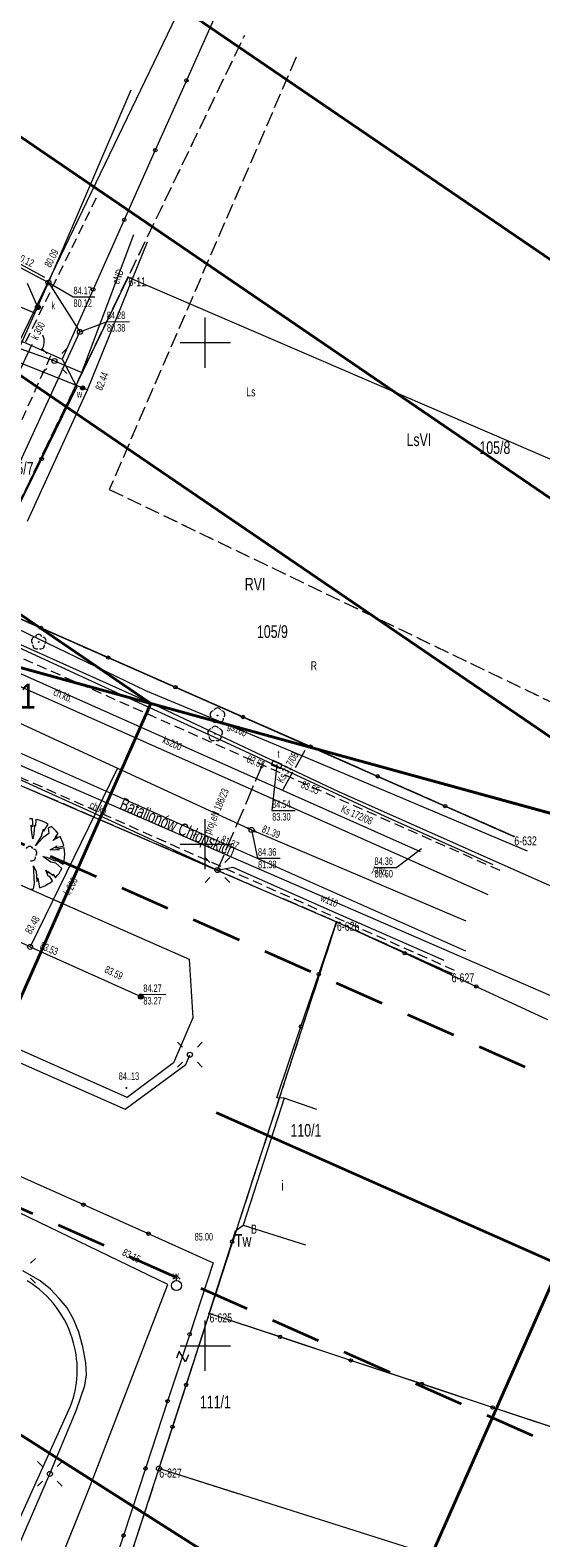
# Model space of a CAD drawing. Header units: metres. Extents: x -1013 to 1491576, y -5789570 to 1032.
# Tile 57 of 62: x 131 to 182, y -104 to 46. Entities that reach past the tile are written whole.
import ezdxf
from ezdxf.xclip import XClip

# ---------------------------------------------------------------- set-up
doc = ezdxf.new("R2010")
doc.units = ezdxf.units.M
doc.header["$MEASUREMENT"] = 0
doc.header["$XCLIPFRAME"] = 0
for name, pattern in [('2_KTCR02', [1.5, 1, -0.5]), ('4_SUPE_P_01', [2.5, 2, -0.5]), ('4_SUPK_P_01', [2.5, 2, -0.5]), ('GUK', [2, 1.5, -0.5]), ('GUZ', [1, 0.5, -0.5]), ('Przerywana długa', [7.8, 5, -2.8])]:
    doc.linetypes.add(name, pattern=pattern)
doc.layers.add('700-L Mapa 1_1000 dwg', color=7, linetype='Continuous')
for name, color, linetype, lineweight in [('703-L Płaszczyzny podejścia 2D3', 152, 'Continuous', 30), ('703-L Płaszczyzny podejścia 2D38', 171, 'Continuous', 35), ('704-L Płaszczyzny podejścia 3D38', 171, 'Continuous', 35), ('708-L Opisy_ numeracja obiektów85', 1, 'Continuous', 25), ('721-L Obiekty_Rośliny1', 7, 'Continuous', 13), ('ex_02_DXF_MZ_5_Dzialki7', 9, 'Continuous', 18), ('ex_02_DXF_MZ_5_EGBB_E_T_07', 9, 'Continuous', 18), ('ex_02_DXF_MZ_5_EGBB_L_07', 9, 'Continuous', 18), ('ex_02_DXF_MZ_5_K1_BDOT_T_77', 9, 'Continuous', 18), ('ex_02_DXF_MZ_5_K1_BDOT_T_97', 9, 'Continuous', 18), ('ex_02_DXF_MZ_5_Kontury3', 9, 'Continuous', 18), ('ex_02_DXF_MZ_5_KTCR_D_L_17', 9, 'Continuous', 18), ('ex_02_DXF_MZ_5_KTCR_E_T_17', 9, 'Continuous', 18), ('ex_02_DXF_MZ_5_KTCR_L_17', 9, 'Continuous', 18), ('ex_02_DXF_MZ_5_KTJZ_E_T_07', 9, 'Continuous', 18), ('ex_02_DXF_MZ_5_KTKR_D_L_07', 9, 'Continuous', 18), ('ex_02_DXF_MZ_5_KTKR_L_07', 9, 'Continuous', 18), ('ex_02_DXF_MZ_5_KTOK_L_47', 9, 'Continuous', 18), ('ex_02_DXF_MZ_5_KTUL_E_T_07', 9, 'Continuous', 18), ('ex_02_DXF_MZ_5_Numery_dzialek7', 9, 'Continuous', 18), ('ex_02_DXF_MZ_5_Numery_konturow3', 9, 'Continuous', 18), ('ex_02_DXF_MZ_5_Numery_punktow7', 9, 'Continuous', 18), ('ex_02_DXF_MZ_5_Numery_uzytkow3', 9, 'Continuous', 18), ('ex_02_DXF_MZ_5_OBOP_T_13', 9, 'Continuous', 18), ('ex_02_DXF_MZ_5_Podzial_sekcyjny_krzyze7', 9, 'Continuous', 18), ('ex_02_DXF_MZ_5_Punkty7', 9, 'Continuous', 18), ('ex_02_DXF_MZ_5_RTPW_T_17', 9, 'Continuous', 18), ('ex_02_DXF_MZ_5_SUPE_D_L_31', 9, 'Continuous', 18), ('ex_02_DXF_MZ_5_SUPE_E_T_31', 9, 'Continuous', 18), ('ex_02_DXF_MZ_5_SUPG_E_T_27', 9, 'Continuous', 18), ('ex_02_DXF_MZ_5_SUPG_L_252', 9, 'Continuous', 18), ('ex_02_DXF_MZ_5_SUPK_D_L_434', 9, 'Continuous', 18), ('ex_02_DXF_MZ_5_SUPK_E_T_434', 9, 'Continuous', 18), ('ex_02_DXF_MZ_5_SUPK_L_434', 9, 'Continuous', 18), ('ex_02_DXF_MZ_5_SUPP_E_T_21', 9, 'Continuous', 18), ('ex_02_DXF_MZ_5_SUPP_E_T_434', 9, 'Continuous', 18), ('ex_02_DXF_MZ_5_SUPP_L_21', 9, 'Continuous', 18), ('ex_02_DXF_MZ_5_SUPP_L_434', 9, 'Continuous', 18), ('ex_02_DXF_MZ_5_SUPT_D_L_030', 9, 'Continuous', 18), ('ex_02_DXF_MZ_5_SUPW_D_L_05', 9, 'Continuous', 18), ('ex_02_DXF_MZ_5_SUPW_E_T_05', 9, 'Continuous', 18), ('ex_02_DXF_MZ_5_SUPW_L_05', 9, 'Continuous', 18), ('ex_02_DXF_MZ_5_SUSM_D_T_07', 9, 'Continuous', 18), ('ex_02_DXF_MZ_5_SUSM_D_T_37', 9, 'Continuous', 18), ('ex_02_DXF_MZ_5_SUTK_T_034', 9, 'Continuous', 18), ('ex_02_DXF_MZ_5_SUTT_T_030', 9, 'Continuous', 18), ('ex_02_DXF_MZ_5_SUTW_T_05', 9, 'Continuous', 18), ('ex_02_DXF_MZ_5_SUUK_D_T_234', 9, 'Continuous', 18), ('ex_02_DXF_MZ_5_SUUK_D_T_97', 9, 'Continuous', 18), ('ex_02_DXF_MZ_5_SUUK_E_T_77', 9, 'Continuous', 18), ('ex_02_DXF_MZ_5_SUUT_D_T_130', 9, 'Continuous', 18), ('ex_02_DXF_MZ_5_SUUT_E_T_930', 9, 'Continuous', 18), ('ex_02_DXF_MZ_5_SUUW_D_T_07', 9, 'Continuous', 18), ('ex_02_DXF_MZ_5_SUUW_D_T_77', 9, 'Continuous', 18), ('ex_02_DXF_MZ_5_SUUW_E_T_117', 9, 'Continuous', 18), ('ex_02_DXF_MZ_5_SUUW_E_T_57', 9, 'Continuous', 18), ('ex_02_DXF_MZ_5_Uzytki3', 9, 'Continuous', 18)]:
    doc.layers.add(name, color=color, linetype=linetype, lineweight=lineweight)
doc.styles.add('STYL_AUTOMATYCZNY_1', font='arial.ttf', dxfattribs={"width": 0.7})
doc.styles.add('STYL_AUTOMATYCZNY_3', font='ARIALN.TTF')

# ---------------------------------------------------------------- blocks, each defined once
blk = doc.blocks.new('Rysunek_1_5', base_point=(-7447251.91, -5789835.33))
at = {"layer": 'ex_02_DXF_MZ_5_Dzialki7', "color": 9, "linetype": 'Continuous', "lineweight": 18}
for p, q in [((170.06, 98.81), (118.53, -8)), ((-42.33, 44.71), (161.19, -43.07)), ((140.38, 21.19), (124.93, -10.81)), ((140.38, 21.19), (194.07, -1.93)), ((124.93, -10.81), (178.88, -34.55)), ((161.19, -43.07), (148.48, -82.11)), ((161.19, -43.07), (172.64, -48.21)), ((148.48, -82.11), (143.46, -97.58)), ((205.08, -100.89), (148.48, -82.11)), ((143.46, -97.58), (138.45, -112.91)), ((200.49, -115.64), (143.46, -97.58))]:
    blk.add_line(p, q, dxfattribs=at)
at = {"layer": 'ex_02_DXF_MZ_5_EGBB_L_07', "color": 9, "linetype": 'Continuous', "lineweight": 18}
for p, q in [((155.97, -60.65), (151.87, -73.32)), ((159.2, -61.78), (155.97, -60.65)), ((151.87, -73.32), (158.09, -75.29)), ((143.46, -97.58), (138.45, -112.91)), ((151.36, -100.09), (143.46, -97.58))]:
    blk.add_line(p, q, dxfattribs=at)
at = {"layer": 'ex_02_DXF_MZ_5_K1_BDOT_T_77', "color": 9, "linetype": 'Continuous', "lineweight": 18}
blk.add_arc((130.52, 14.77), 1.5, 325.5222, 25.5226, dxfattribs=at)
at = {"layer": 'ex_02_DXF_MZ_5_K1_BDOT_T_97', "color": 9, "linetype": 'Continuous', "lineweight": 18}
for p, q in [((145.48, -85.87), (145.2, -86.56)), ((146.12, -86.94), (145.48, -85.87)), ((146.41, -86.24), (146.12, -86.94))]:
    blk.add_line(p, q, dxfattribs=at)
at = {"layer": 'ex_02_DXF_MZ_5_Kontury3', "color": 9, "linetype": 'GUK', "lineweight": 18}
for p, q in [((124.93, -10.82), (152.02, 45.32)), ((157.16, 43.12), (138.51, 0.04)), ((138.51, 0.04), (184.7, -22.17)), ((178.88, -34.55), (124.93, -10.82)), ((102.61, -17.79), (161.19, -43.06)), ((161.19, -43.06), (148.48, -82.11)), ((161.19, -43.06), (172.64, -48.2)), ((148.48, -82.11), (143.46, -97.58)), ((143.46, -97.58), (138.45, -112.91))]:
    blk.add_line(p, q, dxfattribs=at)
at = {"layer": 'ex_02_DXF_MZ_5_KTCR_D_L_17', "color": 9, "linetype": '2_KTCR02', "lineweight": 18}
for p, q in [((130.17, 14.74), (137.42, 29.52)), ((128.57, 4.27), (132.78, 13.6))]:
    blk.add_line(p, q, dxfattribs=at)
at = {"layer": 'ex_02_DXF_MZ_5_KTCR_L_17', "color": 9, "linetype": '2_KTCR02', "lineweight": 18}
for p, q in [((177.5, -37.96), (124.36, -14.39)), ((172.96, -47.92), (120.12, -24.46))]:
    blk.add_line(p, q, dxfattribs=at)
at = {"layer": 'ex_02_DXF_MZ_5_KTKR_D_L_07', "color": 9, "linetype": 'Continuous', "lineweight": 18}
for p, q in [((130.77, 14.49), (120.09, -8.4)), ((114.12, -32.59), (146.47, -46.81)), ((140.3, -60.58), (107.79, -46.19)), ((146.47, -46.81), (146.84, -52.66)), ((146.84, -52.66), (144.93, -57.12)), ((144.93, -57.12), (140.3, -60.58)), ((116.91, -130.48), (134.64, -91.37))]:
    blk.add_line(p, q, dxfattribs=at)
for centre, radius, start, end in [((125, -87.67), 10.28, 14.6748, 58.8928), ((125.17, -87.75), 10.14, 339.0713, 15.3848)]:
    blk.add_arc(centre, radius, start, end, dxfattribs=at)
at = {"layer": 'ex_02_DXF_MZ_5_KTKR_L_07', "color": 9, "linetype": 'Continuous', "lineweight": 18}
for p, q in [((176.3, -40.39), (123.37, -16.85)), ((121.11, -22.47), (174.05, -45.98))]:
    blk.add_line(p, q, dxfattribs=at)
at = {"layer": 'ex_02_DXF_MZ_5_KTOK_L_47', "color": 9, "linetype": 'Continuous', "lineweight": 18}
for p, q in [((149.3, 47.75), (146.2, 40.81)), ((146.2, 40.81), (143.1, 33.86)), ((143.1, 33.86), (140, 26.91)), ((140, 26.91), (136.9, 19.97)), ((136.9, 19.97), (133.8, 13.02)), ((127.48, 15.81), (133.8, 13.02)), ((133.8, 13.02), (135.28, 10.24)), ((131.76, 3.08), (135.28, 10.24)), ((128.24, -4.08), (131.76, 3.08)), ((131.66, -13.77), (124.93, -10.81)), ((138.39, -16.73), (131.66, -13.77)), ((145.11, -19.69), (138.39, -16.73)), ((151.84, -22.65), (145.11, -19.69)), ((158.57, -25.61), (151.84, -22.65)), ((165.29, -28.57), (158.57, -25.61)), ((172.02, -31.53), (165.29, -28.57)), ((178.88, -34.55), (172.02, -31.53)), ((159.41, -48.29), (161.19, -43.06)), ((161.19, -43.06), (168, -46.21)), ((168, -46.21), (175.12, -49.51)), ((157.63, -53.51), (159.41, -48.29)), ((175.12, -49.51), (182.23, -52.8)), ((155.21, -60.61), (157.63, -53.51)), ((155.97, -60.65), (155.21, -60.61)), ((129.45, -68.38), (135.92, -71.27)), ((135.92, -71.27), (142.4, -74.16)), ((151.11, -73.87), (151.87, -73.32)), ((142.4, -74.16), (148.87, -77.06)), ((148.48, -82.11), (150.76, -74.96)), ((150.76, -74.96), (151.11, -73.87)), ((148.87, -77.06), (146.53, -84.18)), ((148.48, -82.11), (146.17, -89.24)), ((155.55, -84.45), (148.48, -82.11)), ((146.53, -84.18), (144.33, -90.87)), ((162.62, -86.8), (155.55, -84.45)), ((169.69, -89.14), (162.62, -86.8)), ((146.17, -89.24), (144.81, -93.41)), ((176.75, -91.49), (169.69, -89.14)), ((144.33, -90.87), (142.13, -97.56)), ((183.82, -93.83), (176.75, -91.49)), ((144.81, -93.41), (143.46, -97.58)), ((142.13, -97.56), (139.93, -104.25)), ((139.93, -104.25), (137.73, -110.94))]:
    blk.add_line(p, q, dxfattribs=at)
for centre in [(146.2, 40.81), (143.1, 33.86), (140, 26.91), (136.9, 19.97), (131.76, 3.08), (131.66, -13.77), (138.39, -16.73), (145.11, -19.69), (151.84, -22.65), (158.57, -25.61), (165.29, -28.57), (172.02, -31.53), (168, -46.21), (159.41, -48.29), (175.12, -49.51), (157.63, -53.51), (135.92, -71.27), (142.4, -74.16), (150.76, -74.96), (146.53, -84.18), (155.55, -84.45), (162.62, -86.8), (146.17, -89.24), (169.69, -89.14), (144.33, -90.87), (176.75, -91.49), (144.81, -93.41), (142.13, -97.56), (139.93, -104.25)]:
    blk.add_circle(centre, 0.17, dxfattribs=at)
at = {"layer": 'ex_02_DXF_MZ_5_OBOP_T_13', "color": 9, "linetype": 'Continuous', "lineweight": 18}
for centre in [(131.46, -15.18), (149.31, -22.5), (149.07, -24.33)]:
    blk.add_circle(centre, 0.045, dxfattribs=at)
for centre, start, end in [((131.11, -15.06), 102.1445, 221.86), ((131.46, -14.8), 30.1401, 149.8599), ((131.82, -15.06), 318.14, 77.8555), ((131.24, -15.48), 174.1482, 293.8542), ((131.68, -15.48), 246.1458, 5.8518), ((148.95, -22.39), 102.1445, 221.86), ((149.31, -22.13), 30.1401, 149.8599), ((149.66, -22.39), 318.14, 77.8555), ((148.71, -24.21), 102.1445, 221.86), ((149.09, -22.81), 174.1482, 293.8542), ((149.07, -23.95), 30.1401, 149.8599), ((149.53, -22.81), 246.1458, 5.8518), ((149.43, -24.21), 318.14, 77.8555), ((148.85, -24.63), 174.1482, 293.8542), ((149.29, -24.63), 246.1458, 5.8518), ((130.55, -35.94), 30.1401, 149.8599), ((130.91, -36.2), 318.14, 77.8555), ((130.77, -36.62), 246.1458, 5.8518)]:
    blk.add_arc(centre, 0.375, start, end, dxfattribs=at)
at = {"layer": 'ex_02_DXF_MZ_5_Podzial_sekcyjny_krzyze7', "color": 9, "linetype": 'Continuous', "lineweight": 18}
for p, q in [((148.09, 12.17), (148.09, 17.17)), ((145.59, 14.67), (150.59, 14.67)), ((148.09, -37.83), (148.09, -32.83)), ((145.59, -35.33), (150.59, -35.33)), ((148.09, -87.83), (148.09, -82.83)), ((145.59, -85.33), (150.59, -85.33))]:
    blk.add_line(p, q, dxfattribs=at)
at = {"layer": 'ex_02_DXF_MZ_5_Punkty7', "color": 9, "linetype": 'Continuous', "lineweight": 18}
for centre, radius in [((140.38, 21.19), 0.045), ((178.88, -34.55), 0.045), ((161.19, -43.07), 0.045), ((172.64, -48.21), 0.045), ((148.48, -82.11), 0.045), ((143.46, -97.58), 0.25)]:
    blk.add_circle(centre, radius, dxfattribs=at)
at = {"layer": 'ex_02_DXF_MZ_5_RTPW_T_17', "color": 9, "linetype": 'Continuous', "lineweight": 18}
blk.add_circle((140.23, -59.64), 0.045, dxfattribs=at)
at = {"layer": 'ex_02_DXF_MZ_5_SUPE_D_L_31', "color": 9, "linetype": 'Continuous', "lineweight": 18}
for p, q in [((135.77, 11.68), (140.97, 25.44)), ((123.6, 16.23), (133.03, 12.84)), ((133.03, 12.84), (135.77, 11.68)), ((124.56, -26.58), (131.7, -29.86)), ((131.7, -29.86), (138.68, -33.01)), ((138.68, -33.01), (149.3, -37.91)), ((149.3, -37.91), (150.83, -37.64)), ((150.83, -37.64), (161.05, -42.15)), ((161.05, -42.15), (171.9, -46.88)), ((123.48, -54.42), (140.09, -61.74)), ((146.15, -57.29), (146.55, -56.32)), ((140.09, -61.74), (146.15, -57.29)), ((131.61, -78.87), (129.89, -77.87)), ((132.63, -79.7), (131.61, -78.87)), ((133.5, -80.63), (132.63, -79.7)), ((134.31, -81.56), (133.5, -80.63)), ((134.93, -82.69), (134.31, -81.56)), ((135.47, -83.97), (134.93, -82.69)), ((135.88, -85.43), (135.47, -83.97)), ((136.16, -87.04), (135.88, -85.43)), ((136.24, -88.24), (136.16, -87.04)), ((136.05, -89.31), (136.24, -88.24)), ((135.25, -91.73), (136.05, -89.31)), ((132.58, -98.11), (135.25, -91.73)), ((122.69, -120.76), (132.58, -98.11))]:
    blk.add_line(p, q, dxfattribs=at)
at = {"layer": 'ex_02_DXF_MZ_5_SUPG_L_252', "color": 9, "linetype": 'Continuous', "lineweight": 18}
for p, q in [((142.16, -20.03), (125.89, -12.19)), ((155.98, -25.78), (142.16, -20.03)), ((180.24, -36.04), (155.98, -25.78))]:
    blk.add_line(p, q, dxfattribs=at)
at = {"layer": 'ex_02_DXF_MZ_5_SUPK_D_L_434', "color": 9, "linetype": 'Continuous', "lineweight": 18}
for p, q in [((132.44, 20.65), (140.7, 39.89)), ((132.07, 21.17), (117.92, 28.82)), ((131.09, 17.6), (109.3, 26.8)), ((124.23, 24.99), (132.44, 20.65)), ((127.6, 9.84), (132.44, 20.65)), ((132.44, 20.65), (135.57, 15.74)), ((124.99, -7.21), (135.57, 15.74)), ((115.61, -16.82), (139.31, -27.74)), ((139.31, -27.74), (130.61, -45.57)), ((139.31, -27.74), (152.7, -33.91)), ((152.7, -33.91), (174.07, -42.99)), ((130.61, -45.57), (112.58, -37.25)), ((130.61, -45.57), (141.66, -50.53))]:
    blk.add_line(p, q, dxfattribs=at)
at = {"layer": 'ex_02_DXF_MZ_5_SUPK_L_434', "color": 9, "linetype": 'Continuous', "lineweight": 18}
blk.add_line((169.55, -36.1), (126.43, -16.9), dxfattribs=at)
at = {"layer": 'ex_02_DXF_MZ_5_SUPP_L_21', "color": 9, "linetype": '4_SUPE_P_01', "lineweight": 18}
blk.add_line((153.85, -27.23), (149.3, -37.88), dxfattribs=at)
at = {"layer": 'ex_02_DXF_MZ_5_SUPP_L_434', "color": 9, "linetype": '4_SUPK_P_01', "lineweight": 18}
blk.add_line((155.86, -29.88), (158.29, -25.49), dxfattribs=at)
at = {"layer": 'ex_02_DXF_MZ_5_SUPT_D_L_030', "color": 9, "linetype": 'Continuous', "lineweight": 18}
for p, q in [((138.04, -19.67), (105.4, -4.68)), ((126.34, -13.93), (143.04, -21.45)), ((150.12, -25.21), (138.04, -19.67)), ((143.04, -21.45), (161.39, -30.08)), ((166.02, -32.57), (150.12, -25.21)), ((161.39, -30.08), (196.91, -45.87)), ((176.8, -37.39), (166.02, -32.57))]:
    blk.add_line(p, q, dxfattribs=at)
at = {"layer": 'ex_02_DXF_MZ_5_SUPW_D_L_05', "color": 9, "linetype": 'Continuous', "lineweight": 18}
for p, q in [((136.34, 9.96), (142.31, 24.71)), ((136.34, 9.96), (129.24, 12.79)), ((130.36, -3.13), (136.34, 9.96)), ((144.35, -79.22), (127.52, -71.12)), ((136.64, -99.23), (144.35, -79.22)), ((129.98, -115.84), (136.64, -99.23))]:
    blk.add_line(p, q, dxfattribs=at)
at = {"layer": 'ex_02_DXF_MZ_5_SUPW_L_05', "color": 9, "linetype": 'Continuous', "lineweight": 18}
blk.add_line((199.66, -57.89), (118.11, -22.48), dxfattribs=at)
at = {"layer": 'ex_02_DXF_MZ_5_SUSM_D_T_07', "color": 9, "linetype": 'Continuous', "lineweight": 18}
for p, q in [((132.28, 13.59), (131.79, 14.08)), ((133.77, 13.59), (134.26, 14.08)), ((132.28, 12.1), (131.79, 11.61)), ((133.77, 12.1), (134.26, 11.61)), ((148.55, -37.16), (148.06, -36.67)), ((150.04, -37.16), (150.53, -36.67)), ((148.55, -38.65), (148.06, -39.14)), ((150.04, -38.65), (150.53, -39.14)), ((145.81, -55.57), (145.32, -55.08)), ((147.3, -55.57), (147.79, -55.08)), ((145.81, -57.06), (145.32, -57.55)), ((147.3, -57.06), (147.79, -57.55)), ((130.64, -77.12), (131.13, -76.63)), ((130.64, -78.61), (131.13, -79.1)), ((131.83, -97.37), (131.34, -96.87)), ((133.32, -97.37), (133.81, -96.87)), ((131.83, -98.85), (131.34, -99.35)), ((133.32, -98.85), (133.81, -99.35))]:
    blk.add_line(p, q, dxfattribs=at)
at = {"layer": 'ex_02_DXF_MZ_5_SUSM_D_T_37', "color": 9, "linetype": 'Continuous', "lineweight": 18}
for centre in [(133.03, 12.84), (149.3, -37.91), (146.55, -56.32), (132.58, -98.11)]:
    blk.add_circle(centre, 0.25, dxfattribs=at)
at = {"layer": 'ex_02_DXF_MZ_5_SUTK_T_034', "color": 9, "linetype": 'Continuous', "lineweight": 18}
for p, q in [((131.38, 18.19), (130.36, 20.56)), ((132.44, 20.65), (134.9, 19.23)), ((134.9, 19.23), (137.05, 19.24)), ((135.57, 15.74), (138.24, 16.76)), ((138.24, 16.76), (140.52, 16.78)), ((152.7, -33.91), (153.31, -36.74)), ((169.65, -35.79), (167.2, -37.65)), ((153.31, -36.74), (155.57, -36.73)), ((164.94, -37.65), (167.2, -37.65)), ((141.66, -50.53), (141.88, -50.32)), ((141.88, -50.32), (144.16, -50.3))]:
    blk.add_line(p, q, dxfattribs=at)
for centre in [(152.33, -33.74), (153.06, -34.06)]:
    blk.add_circle(centre, 0.0625, dxfattribs=at)
at = {"layer": 'ex_02_DXF_MZ_5_SUTT_T_030', "color": 9, "linetype": 'Continuous', "lineweight": 18}
for p, q in [((155.22, -27.39), (154.73, -31.98)), ((154.73, -31.98), (157.04, -31.97))]:
    blk.add_line(p, q, dxfattribs=at)
at = {"layer": 'ex_02_DXF_MZ_5_SUUK_D_T_234', "color": 9, "linetype": 'Continuous', "lineweight": 18}
for centre in [(132.44, 20.65), (135.57, 15.74), (152.7, -33.91), (130.61, -45.57)]:
    blk.add_circle(centre, 0.25, dxfattribs=at)
at = {"layer": 'ex_02_DXF_MZ_5_SUUK_D_T_97', "color": 9, "linetype": 'Continuous', "lineweight": 18}
for centre, radius in [((131.38, 18.21), 0.25), ((131.38, 18.21), 0.225), ((131.38, 18.21), 0.2), ((131.38, 18.21), 0.175), ((131.38, 18.21), 0.15), ((131.38, 18.21), 0.125), ((131.38, 18.21), 0.1), ((131.38, 18.21), 0.075), ((131.38, 18.21), 0.05), ((131.38, 18.21), 0.025), ((131.38, 18.21), 0.00715), ((141.66, -50.53), 0.25), ((141.66, -50.53), 0.225), ((141.66, -50.53), 0.2), ((141.66, -50.53), 0.175), ((141.66, -50.53), 0.15), ((141.66, -50.53), 0.125), ((141.66, -50.53), 0.1), ((141.66, -50.53), 0.075), ((141.66, -50.53), 0.05), ((141.66, -50.53), 0.025), ((141.66, -50.53), 0.00715)]:
    blk.add_circle(centre, radius, dxfattribs=at)
at = {"layer": 'ex_02_DXF_MZ_5_SUUT_D_T_130', "color": 9, "linetype": 'Continuous', "lineweight": 18}
for p, q in [((154.85, -26.98), (154.67, -27.41)), ((155.77, -27.38), (154.85, -26.98)), ((154.67, -27.41), (155.59, -27.8)), ((155.59, -27.8), (155.77, -27.38))]:
    blk.add_line(p, q, dxfattribs=at)
at = {"layer": 'ex_02_DXF_MZ_5_SUUW_D_T_07', "color": 9, "linetype": 'Continuous', "lineweight": 18}
for p, q in [((145.21, -78.34), (144.86, -78.7)), ((145.21, -78.34), (145.57, -78.7)), ((145.21, -78.84), (145.21, -78.34))]:
    blk.add_line(p, q, dxfattribs=at)
blk.add_circle((145.21, -79.34), 0.5, dxfattribs=at)
at = {"layer": 'ex_02_DXF_MZ_5_SUUW_D_T_77', "color": 9, "linetype": 'Continuous', "lineweight": 18}
for radius in [0.2, 0.175, 0.15, 0.125, 0.1, 0.075, 0.05, 0.025, 0.00715]:
    blk.add_circle((135.85, 10.15), radius, dxfattribs=at)
at = {"layer": 'ex_02_DXF_MZ_5_Uzytki3', "color": 9, "linetype": 'GUZ', "lineweight": 18}
for p, q in [((124.93, -10.81), (152.02, 45.32)), ((157.16, 43.12), (138.51, 0.04)), ((138.51, 0.04), (184.7, -22.17)), ((124.93, -10.81), (178.88, -34.55)), ((102.61, -17.79), (161.19, -43.06)), ((161.19, -43.06), (148.48, -82.11)), ((161.19, -43.06), (172.64, -48.2)), ((148.48, -82.11), (143.46, -97.58)), ((143.46, -97.58), (138.45, -112.91))]:
    blk.add_line(p, q, dxfattribs=at)
at = {"layer": 'ex_02_DXF_MZ_5_EGBB_E_T_07', "color": 9, "linetype": 'Continuous', "lineweight": 18, "insert": (155.69, -69.37), "char_height": 1, "attachment_point": 4, "style": 'STYL_AUTOMATYCZNY_1'}
blk.add_mtext('\\A1;{\\pql;\\fArial|b0|i0|c238|p0;\\W0.700000;i}', dxfattribs=at)
at = {"layer": 'ex_02_DXF_MZ_5_KTCR_E_T_17', "color": 9, "linetype": 'Continuous', "lineweight": 18, "char_height": 0.75, "attachment_point": 4, "style": 'STYL_AUTOMATYCZNY_1'}
for insert, rotation in [((132.99, -20.12), 337.0113), ((136.62, -31.35), 334.4627)]:
    blk.add_mtext('\\A1;{\\pql;\\fArial|b0|i0|c238|p0;\\W0.700000;ch.kb.}', dxfattribs=dict(at, insert=insert, rotation=rotation))
at = {"layer": 'ex_02_DXF_MZ_5_KTJZ_E_T_07', "color": 9, "linetype": 'Continuous', "lineweight": 18, "insert": (164.81, -37.79), "char_height": 0.75, "attachment_point": 4, "rotation": 340.9003, "style": 'STYL_AUTOMATYCZNY_1'}
blk.add_mtext('\\A1;{\\pql;\\fArial|b0|i0|c238|p0;\\W0.700000;j.mb.}', dxfattribs=at)
at = {"layer": 'ex_02_DXF_MZ_5_KTUL_E_T_07', "color": 9, "linetype": 'Continuous', "lineweight": 18, "insert": (139.61, -31.4), "char_height": 1.25, "attachment_point": 4, "rotation": 336.9427, "style": 'STYL_AUTOMATYCZNY_1'}
blk.add_mtext('\\A1;{\\pql;\\fArial|b0|i0|c238|p0;\\W0.700000;Batalionów Chłopskich}', dxfattribs=at)
at = {"layer": 'ex_02_DXF_MZ_5_Numery_dzialek7', "color": 9, "linetype": 'Continuous', "lineweight": 18, "char_height": 1.26, "style": 'STYL_AUTOMATYCZNY_1'}
for s, insert, attachment_point in [('\\A1;{\\pql;\\fArial|b0|i0|c238|p0;\\W0.700000;105/8}', (175.44, 4.83), 1), ('\\A1;{\\pql;\\fArial|b0|i0|c238|p0;\\W0.700000;105/7}', (127.86, 2.14), 4), ('\\A1;{\\pql;\\fArial|b0|i0|c238|p0;\\W0.700000;105/9}', (153.24, -14.15), 4), ('\\A1;{\\pql;\\fArial|b0|i0|c238|p0;\\W0.700000;110/1}', (156.59, -63.23), 1), ('\\A1;{\\pql;\\fArial|b0|i0|c238|p0;\\W0.700000;111/1}', (147.55, -90.31), 1)]:
    blk.add_mtext(s, dxfattribs=dict(at, insert=insert, attachment_point=attachment_point))
at = {"layer": 'ex_02_DXF_MZ_5_Numery_konturow3', "color": 9, "linetype": 'Continuous', "lineweight": 18, "char_height": 1.26, "attachment_point": 1, "style": 'STYL_AUTOMATYCZNY_1'}
for s, insert in [('\\A1;{\\pql;\\fArial|b0|i0|c238|p0;\\W0.700000;LsVI}', (168.17, 5.62)), ('\\A1;{\\pql;\\fArial|b0|i0|c238|p0;\\W0.700000;RVI}', (152.03, -8.78)), ('\\A1;{\\pql;\\fArial|b0|i0|c238|p0;\\W0.700000;Tw}', (151.04, -74.21))]:
    blk.add_mtext(s, dxfattribs=dict(at, insert=insert))
at = {"layer": 'ex_02_DXF_MZ_5_Numery_punktow7', "color": 9, "linetype": 'Continuous', "lineweight": 18, "char_height": 0.9, "attachment_point": 1, "style": 'STYL_AUTOMATYCZNY_1'}
for s, insert in [('\\A1;{\\pql;\\fArial|b0|i0|c238|p0;\\W0.700000;6-11}', (140.41, 21.19)), ('\\A1;{\\pql;\\fArial|b0|i0|c238|p0;\\W0.700000;6-632}', (178.92, -34.55)), ('\\A1;{\\pql;\\fArial|b0|i0|c238|p0;\\W0.700000;6-626}', (161.22, -43.07)), ('\\A1;{\\pql;\\fArial|b0|i0|c238|p0;\\W0.700000;6-627}', (172.67, -48.21)), ('\\A1;{\\pql;\\fArial|b0|i0|c238|p0;\\W0.700000;6-625}', (148.51, -82.11)), ('\\A1;{\\pql;\\fArial|b0|i0|c238|p0;\\W0.700000;6-827}', (143.49, -97.58))]:
    blk.add_mtext(s, dxfattribs=dict(at, insert=insert))
at = {"layer": 'ex_02_DXF_MZ_5_Numery_uzytkow3', "color": 9, "linetype": 'Continuous', "lineweight": 18, "char_height": 0.9, "style": 'STYL_AUTOMATYCZNY_1'}
for s, insert, attachment_point in [('\\A1;{\\pql;\\fArial|b0|i0|c238|p0;\\W0.700000;Ls}', (152.17, 10.21), 1), ('\\A1;{\\pql;\\fArial|b0|i0|c238|p0;\\W0.700000;R}', (158.6, -17.09), 1), ('\\A1;{\\pql;\\fArial|b0|i0|c238|p0;\\W0.700000;B}', (152.65, -74.16), 7)]:
    blk.add_mtext(s, dxfattribs=dict(at, insert=insert, attachment_point=attachment_point))
at = {"layer": 'ex_02_DXF_MZ_5_RTPW_T_17', "color": 9, "linetype": 'Continuous', "lineweight": 18, "char_height": 0.75, "rotation": 0.403, "style": 'STYL_AUTOMATYCZNY_1'}
for s, insert, attachment_point in [('\\A1;{\\pql;\\fArial|b0|i0|c238|p0;\\W0.700000;84..13}', (139.45, -58.85), 7), ('\\A1;{\\pql;\\fArial|b0|i0|c238|p0;\\W0.700000;85.00}', (147.02, -74.1), 1)]:
    blk.add_mtext(s, dxfattribs=dict(at, insert=insert, attachment_point=attachment_point))
at = {"layer": 'ex_02_DXF_MZ_5_SUPE_E_T_31', "color": 9, "linetype": 'Continuous', "lineweight": 18, "insert": (139.11, 20.56), "char_height": 0.75, "attachment_point": 4, "rotation": 70.1831, "style": 'STYL_AUTOMATYCZNY_1'}
blk.add_mtext('\\A1;{\\pql;\\fArial|b0|i0|c238|p0;\\W0.700000;eND}', dxfattribs=at)
at = {"layer": 'ex_02_DXF_MZ_5_SUPG_E_T_27', "color": 9, "linetype": 'Continuous', "lineweight": 18, "insert": (150.14, -24), "char_height": 0.75, "attachment_point": 7, "rotation": 334.867, "style": 'STYL_AUTOMATYCZNY_1'}
blk.add_mtext('\\A1;{\\pql;\\fArial|b0|i0|c238|p0;\\W0.700000;gs160}', dxfattribs=at)
at = {"layer": 'ex_02_DXF_MZ_5_SUPK_E_T_434', "color": 9, "linetype": 'Continuous', "lineweight": 18, "char_height": 0.75, "style": 'STYL_AUTOMATYCZNY_1'}
for s, insert, attachment_point, rotation in [('\\A1;{\\pql;\\fArial|b0|i0|c238|p0;\\W0.700000;k 300}', (131.01, 15.04), 4, 63.8331), ('\\A1;{\\pql;\\fArial|b0|i0|c238|p0;\\W0.700000;ks200}', (143.75, -25.22), 7, 335.6136), ('\\A1;{\\pql;\\fArial|b0|i0|c238|p0;\\W0.700000;k 200}', (134.25, -40.32), 4, 62.6432)]:
    blk.add_mtext(s, dxfattribs=dict(at, insert=insert, attachment_point=attachment_point, rotation=rotation))
at = {"layer": 'ex_02_DXF_MZ_5_SUPP_E_T_21', "color": 9, "linetype": 'Continuous', "lineweight": 18, "insert": (148.35, -34.31), "char_height": 0.75, "attachment_point": 4, "rotation": 67.0761, "style": 'STYL_AUTOMATYCZNY_1'}
blk.add_mtext('\\A1;{\\pql;\\fArial|b0|i0|c238|p0;\\W0.700000;proj.eN 186/23}', dxfattribs=at)
at = {"layer": 'ex_02_DXF_MZ_5_SUPP_E_T_434', "color": 9, "linetype": 'Continuous', "lineweight": 18, "char_height": 0.75, "attachment_point": 7, "style": 'STYL_AUTOMATYCZNY_1'}
for s, insert, rotation in [('\\A1;{\\pql;\\fArial|b0|i0|c238|p0;\\W0.700000;Ks 317/08}', (155.83, -29.31), 60.8772), ('\\A1;{\\pql;\\fArial|b0|i0|c238|p0;\\W0.700000;Ks 172/08}', (161.55, -32.1), 336.3005)]:
    blk.add_mtext(s, dxfattribs=dict(at, insert=insert, rotation=rotation))
at = {"layer": 'ex_02_DXF_MZ_5_SUPW_E_T_05', "color": 9, "linetype": 'Continuous', "lineweight": 18, "insert": (159.51, -40.97), "char_height": 0.75, "attachment_point": 7, "rotation": 337.3287, "style": 'STYL_AUTOMATYCZNY_1'}
blk.add_mtext('\\A1;{\\pql;\\fArial|b0|i0|c238|p0;\\W0.700000;w110}', dxfattribs=at)
at = {"layer": 'ex_02_DXF_MZ_5_SUTK_T_034', "color": 9, "linetype": 'Continuous', "lineweight": 18, "char_height": 0.75, "style": 'STYL_AUTOMATYCZNY_1'}
for s, insert, attachment_point, rotation in [('\\A1;{\\pql;\\fArial|b0|i0|c238|p0;\\W0.700000;80.12}', (129.26, 23.3), 4, 334.9427), ('\\A1;{\\pql;\\fArial|b0|i0|c238|p0;\\W0.700000;80.09}', (132.32, 22.27), 4, 62.8931), ('\\A1;{\\pql;\\fArial|b0|i0|c238|p0;\\W0.700000;84.17}', (134.93, 20.23), 1, 0.403), ('\\A1;{\\pql;\\fArial|b0|i0|c238|p0;\\W0.700000;80.12}', (134.93, 18.98), 1, 0.403), ('\\A1;{\\pql;\\fArial|b0|i0|c238|p0;\\W0.700000;84.28}', (138.26, 17.76), 1, 0.403), ('\\A1;{\\pql;\\fArial|b0|i0|c238|p0;\\W0.700000;80.38}', (138.27, 16.51), 1, 0.403), ('\\A1;{\\pql;\\fArial|b0|i0|c238|p0;\\W0.700000;81.37}', (149.89, -34.42), 1, 334.2216), ('\\A1;{\\pql;\\fArial|b0|i0|c238|p0;\\W0.700000;81.39}', (153.67, -34.12), 7, 338.607), ('\\A1;{\\pql;\\fArial|b0|i0|c238|p0;\\W0.700000;84.36}', (153.34, -35.74), 1, 0.405), ('\\A1;{\\pql;\\fArial|b0|i0|c238|p0;\\W0.700000;81.38}', (153.35, -36.99), 1, 0.405), ('\\A1;{\\pql;\\fArial|b0|i0|c238|p0;\\W0.700000;83.48}', (130.38, -44.17), 4, 60.1432), ('\\A1;{\\pql;\\fArial|b0|i0|c238|p0;\\W0.700000;83.53}', (131.65, -45.39), 4, 337.2028), ('\\A1;{\\pql;\\fArial|b0|i0|c238|p0;\\W0.700000;83.59}', (138.13, -47.75), 4, 333.8327), ('\\A1;{\\pql;\\fArial|b0|i0|c238|p0;\\W0.700000;84.27}', (141.9, -49.32), 1, 0.403), ('\\A1;{\\pql;\\fArial|b0|i0|c238|p0;\\W0.700000;83.27}', (141.91, -50.57), 1, 0.403)]:
    blk.add_mtext(s, dxfattribs=dict(at, insert=insert, attachment_point=attachment_point, rotation=rotation))
at = {"layer": 'ex_02_DXF_MZ_5_SUTK_T_034', "color": 9, "linetype": 'Continuous', "lineweight": 18, "char_height": 0.75, "attachment_point": 1, "style": 'STYL_AUTOMATYCZNY_1'}
for s, insert in [('\\A1;{\\pql;\\fArial|b0|i0|c238|p0;\\W0.700000;84.36}', (164.97, -36.65)), ('\\A1;{\\pql;\\fArial|b0|i0|c238|p0;\\W0.700000;80.60}', (164.97, -37.9))]:
    blk.add_mtext(s, dxfattribs=dict(at, insert=insert))
at = {"layer": 'ex_02_DXF_MZ_5_SUTT_T_030', "color": 9, "linetype": 'Continuous', "lineweight": 18, "char_height": 0.75, "style": 'STYL_AUTOMATYCZNY_1'}
for s, insert, attachment_point, rotation in [('\\A1;{\\pql;\\fArial|b0|i0|c238|p0;\\W0.700000;83.55}', (152.14, -27.11), 7, 336.1727), ('\\A1;{\\pql;\\fArial|b0|i0|c238|p0;\\W0.700000;83.55}', (157.57, -29.69), 7, 337.2028), ('\\A1;{\\pql;\\fArial|b0|i0|c238|p0;\\W0.700000;84.54}', (154.75, -30.98), 1, 0.403), ('\\A1;{\\pql;\\fArial|b0|i0|c238|p0;\\W0.700000;83.30}', (154.76, -32.23), 1, 0.403)]:
    blk.add_mtext(s, dxfattribs=dict(at, insert=insert, attachment_point=attachment_point, rotation=rotation))
at = {"layer": 'ex_02_DXF_MZ_5_SUTW_T_05', "color": 9, "linetype": 'Continuous', "lineweight": 18, "char_height": 0.75, "attachment_point": 4, "style": 'STYL_AUTOMATYCZNY_1'}
for s, insert, rotation in [('\\A1;{\\pql;\\fArial|b0|i0|c238|p0;\\W0.700000;82.44}', (137.42, 9.98), 67.2031), ('\\A1;{\\pql;\\fArial|b0|i0|c238|p0;\\W0.700000;83.15}', (139.9, -75.95), 333.3027)]:
    blk.add_mtext(s, dxfattribs=dict(at, insert=insert, rotation=rotation))
at = {"layer": 'ex_02_DXF_MZ_5_SUUK_E_T_77', "color": 9, "linetype": 'Continuous', "lineweight": 18, "insert": (132.74, 18.74), "char_height": 0.75, "attachment_point": 1, "style": 'STYL_AUTOMATYCZNY_1'}
blk.add_mtext('\\A1;{\\pql;\\fArial|b0|i0|c238|p0;\\W0.700000;k}', dxfattribs=at)
at = {"layer": 'ex_02_DXF_MZ_5_SUUT_E_T_930', "color": 9, "linetype": 'Continuous', "lineweight": 18, "insert": (155.29, -25.95), "char_height": 0.75, "attachment_point": 1, "style": 'STYL_AUTOMATYCZNY_1'}
blk.add_mtext('\\A1;{\\pql;\\fArial|b0|i0|c238|p0;\\W0.700000;t}', dxfattribs=at)
at = {"layer": 'ex_02_DXF_MZ_5_SUUW_E_T_117', "color": 9, "linetype": 'Continuous', "lineweight": 18, "insert": (144.9, -77.93), "char_height": 0.75, "attachment_point": 1, "style": 'STYL_AUTOMATYCZNY_1'}
blk.add_mtext('\\A1;{\\pql;\\fArial|b0|i0|c238|p0;\\W0.700000;w}', dxfattribs=at)
at = {"layer": 'ex_02_DXF_MZ_5_SUUW_E_T_57', "color": 9, "linetype": 'Continuous', "lineweight": 18, "insert": (135.27, 9.93), "char_height": 0.75, "attachment_point": 1, "style": 'STYL_AUTOMATYCZNY_1'}
blk.add_mtext('\\A1;{\\pql;\\fArial|b0|i0|c238|p0;\\W0.700000;w}', dxfattribs=at)

msp = doc.modelspace()

# ---------------------------------------------------------------- linework, layer by layer
at = {"layer": '703-L Płaszczyzny podejścia 2D3', "color": 152, "linetype": 'Continuous', "lineweight": 30}
msp.add_circle((8.23, 10.36), 1021.66, dxfattribs=at)
at = {"layer": '703-L Płaszczyzny podejścia 2D38', "color": 171, "linetype": 'Przerywana długa', "lineweight": 35}
for p, q in [((25.65, 10.87), (381.3, -146.72)), ((12.16, -19.57), (367.81, -177.17))]:
    msp.add_line(p, q, dxfattribs=at)
at = {"layer": '703-L Płaszczyzny podejścia 2D38', "color": 171, "linetype": 'Continuous', "lineweight": 35}
for p, q in [((25.65, 10.87), (404.94, -93.38)), ((12.16, -19.57), (344.17, -230.51)), ((149.17, -62.07), (456.65, -198.33))]:
    msp.add_line(p, q, dxfattribs=at)
at = {"layer": '704-L Płaszczyzny podejścia 3D38', "color": 171, "linetype": 'Continuous', "lineweight": 35, "flags": 128}
for points in [[(66.16, 102.3), (318.16, -69.52)], [(376.66, -85.6), (318.16, -69.52), (66.16, 102.3)], [(58.06, 84.01), (259.66, -53.45)], [(318.16, -69.52), (259.66, -53.45), (58.06, 84.01)], [(49.96, 65.73), (201.15, -37.37)], [(259.66, -53.45), (201.15, -37.37), (49.96, 65.73)], [(41.85, 47.44), (142.65, -21.29)], [(201.15, -37.37), (142.65, -21.29), (41.85, 47.44)], [(142.65, -21.29), (84.15, -5.21), (33.75, 29.16)], [(84.15, -5.21), (142.65, -21.29)], [(142.65, -21.29), (114.58, -84.64)], [(114.58, -84.64), (142.65, -21.29)], [(142.65, -21.29), (201.15, -37.37)], [(201.15, -37.37), (165.79, -117.18)], [(165.79, -117.18), (201.15, -37.37)], [(-4.05, -56.14), (114.58, -84.64), (165.79, -117.18)], [(165.79, -117.18), (114.58, -84.64)]]:
    msp.add_lwpolyline(points, dxfattribs=at)
at = {"layer": '721-L Obiekty_Rośliny1', "color": 7, "linetype": 'Continuous', "lineweight": 13}
for p, q in [((130.83, -32.82), (130.54, -32.81)), ((130.91, -33.56), (130.83, -32.82)), ((131.17, -32.87), (131.13, -33.53)), ((131.5, -32.94), (131.17, -32.87)), ((131.82, -33.05), (131.5, -32.94)), ((132.12, -33.18), (131.82, -33.05)), ((130.78, -34.19), (130.72, -33.45)), ((130.72, -33.45), (130.91, -33.56)), ((130.88, -34.79), (130.78, -34.19)), ((130.97, -34.32), (130.88, -34.79)), ((131.03, -33.47), (130.97, -34.32)), ((131.13, -33.53), (131.03, -33.47)), ((131.71, -34.61), (131.95, -33.82)), ((132.46, -34.27), (131.87, -34.69)), ((131.95, -33.82), (131.99, -34.05)), ((131.99, -34.05), (132.42, -33.35)), ((132.42, -33.35), (132.12, -33.18)), ((132.75, -33.58), (132.42, -33.74)), ((132.42, -33.74), (132.46, -34.27)), ((132.98, -33.79), (132.75, -33.58)), ((132.87, -34.98), (133.3, -34.54)), ((133.59, -34.56), (132.87, -34.98)), ((133.2, -34.02), (132.98, -33.79)), ((133.11, -34.66), (133.4, -34.27)), ((133.3, -34.54), (133.11, -34.66)), ((133.4, -34.27), (133.2, -34.02)), ((133.74, -34.86), (133.59, -34.56)), ((131.13, -35.5), (131.71, -34.61)), ((131.87, -34.69), (131.13, -35.5)), ((132.6, -35.89), (133.3, -35.49)), ((132.96, -35.93), (132.6, -35.89)), ((133.51, -35.88), (132.96, -35.93)), ((133.3, -35.49), (133.1, -35.68)), ((133.1, -35.68), (133.96, -35.49)), ((134, -35.69), (133.28, -35.82)), ((133.28, -35.82), (133.51, -35.88)), ((133.87, -35.17), (133.74, -34.86)), ((133.96, -35.49), (133.87, -35.17)), ((134.05, -36.01), (134, -35.69)), ((134.06, -36.34), (134.05, -36.01)), ((130.97, -37.96), (130.94, -37.48)), ((130.94, -37.48), (131.2, -38.05)), ((132.66, -37.13), (131.88, -36.56)), ((131.88, -36.56), (132.27, -36.63)), ((132.27, -36.63), (132.99, -36.95)), ((133.18, -37.24), (132.66, -37.13)), ((132.99, -36.95), (133.32, -36.95)), ((133.76, -37.74), (133.18, -37.24)), ((133.32, -36.95), (133.91, -37.31)), ((133.91, -37.31), (133.99, -37)), ((133.99, -37), (134.04, -36.67)), ((134.04, -36.67), (134.06, -36.34)), ((131.02, -38.7), (130.97, -37.96)), ((131.05, -39.26), (131.02, -38.7)), ((131.2, -38.05), (131.28, -39.06)), ((131.28, -39.06), (131.38, -38.7)), ((131.38, -38.7), (131.54, -39.68)), ((132.4, -38.52), (132.18, -37.91)), ((132.18, -37.91), (132.41, -38.22)), ((132.59, -38.57), (132.4, -38.52)), ((132.41, -38.22), (132.42, -38.05)), ((132.42, -38.05), (132.89, -38.45)), ((132.83, -38.99), (132.59, -38.57)), ((132.6, -39.17), (132.83, -38.99)), ((132.89, -38.45), (132.92, -38.31)), ((132.92, -38.31), (133.14, -38.69)), ((133.14, -38.69), (133.32, -38.47)), ((133.32, -38.47), (133.49, -38.24)), ((133.49, -38.24), (133.63, -37.99)), ((133.63, -37.99), (133.76, -37.74)), ((130.6, -39.82), (130.95, -39.8)), ((130.95, -39.8), (131.05, -39.26)), ((131.54, -39.68), (131.82, -39.59)), ((131.82, -39.59), (132.09, -39.47)), ((132.09, -39.47), (132.35, -39.33)), ((132.35, -39.33), (132.6, -39.17))]:
    msp.add_line(p, q, dxfattribs=at)

# ---------------------------------------------------------------- block references
at = {"layer": '700-L Mapa 1_1000 dwg', "color": 52, "linetype": 'Continuous', "lineweight": 25}
ref = msp.add_blockref('Rysunek_1_5', (-7447251.91, -5789835.33), dxfattribs=at)
XClip(ref).set_block_clipping_path([(-454.4097296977, -337.82710067), (350.5902703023, 167.17289933)])

# ---------------------------------------------------------------- texts
at = {"layer": '708-L Opisy_ numeracja obiektów85', "color": 1, "linetype": 'Continuous', "lineweight": 25, "insert": (124.81, -22.54), "char_height": 2.5, "attachment_point": 7, "style": 'STYL_AUTOMATYCZNY_3'}
msp.add_mtext('\\A1;{\\pql;\\fArial Narrow|b0|i0|c238|p0;\\W1.000000;L_01}', dxfattribs=at)

doc.saveas('drawing.dxf')
